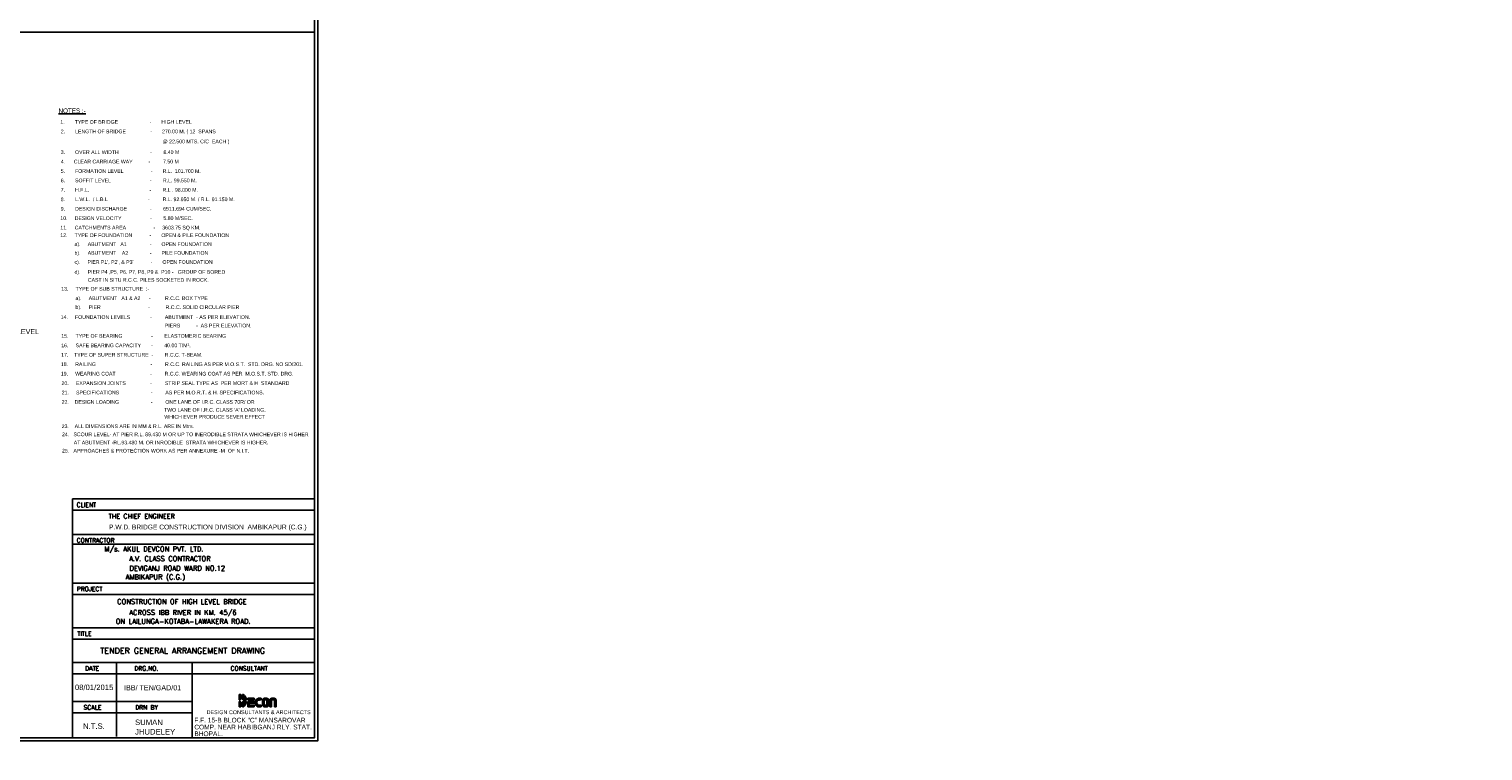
# Model space of a CAD drawing. Header units: inches. Extents: x 4599583 to 400123529, y 1639131 to 28133222513.
# Tile 21 of 86: x 4853412 to 5177670, y 28132835766 to 28132996845. Entities that reach past the tile are written whole.
import ezdxf

# ---------------------------------------------------------------- set-up
doc = ezdxf.new("R2010")
doc.units = ezdxf.units.IN
doc.header["$MEASUREMENT"] = 0
doc.linetypes.add('CENTER', pattern=[2, 1.25, -0.25, 0.25, -0.25])
for name, color, linetype in [('CENTER', 3, 'CENTER'), ('CHNGE', 31, 'Continuous'), ('text', 7, 'Continuous')]:
    doc.layers.add(name, color=color, linetype=linetype)
doc.styles.add('L', font='arial.ttf')
doc.styles.add('ROMANS', font='arial.ttf')
doc.styles.add('ROMANT', font='romant.shx')

# ---------------------------------------------------------------- blocks, each defined once
blk = doc.blocks.new('SANT DE')
h = blk.add_hatch(color=6)
h.paths.add_polyline_path([(31, 76, 0.414214), (41, 66), (71, 66, 0.223432), (40, 118), (31, 118)])
h.paths.add_polyline_path([(0, 66), (7, 66, 0.414214), (17, 76), (17, 118), (0, 118)])
h.paths.add_polyline_path([(0, 0), (17, 0), (17, 42, 0.414214), (7, 52), (0, 52)])
h.paths.add_polyline_path([(31, 0), (40, 0, 0.223432), (71, 52), (41, 52, 0.414214), (31, 42)])
h.paths.add_polyline_path([(143, 0), (143, 17), (96, 17), (96, 35), (143, 35), (143, 52), (82, 52), (82, 0)])
h.paths.add_polyline_path([(143, 66), (143, 83), (82, 83), (82, 66)])
for points in [[(195, 66), (212, 66), (212, 83), (190, 83, 0.936944), (190, 0), (212, 0), (212, 17), (191, 17, -1.002113)], [(354, 63, 0.414214), (334, 83), (314, 83, 0.414214), (294, 63), (294, 0), (311, 0), (311, 56, -0.414214), (321, 66), (327, 66, -0.414214), (337, 56), (337, 0), (354, 0)]]:
    blk.add_hatch(color=6).paths.add_polyline_path(points)
h = blk.add_hatch(color=6)
h.paths.add_polyline_path([(283, 63, 0.414214), (263, 83), (243, 83, 0.414214), (223, 63), (223, 20, 0.414214), (243, 0), (263, 0, 0.414214), (283, 20)])
h.paths.add_polyline_path([(256, 17), (250, 17, -0.414214), (240, 27), (240, 56, -0.414214), (250, 66), (256, 66, -0.414214), (266, 56), (266, 27, -0.414214)], flags=16)
at = {"color": 6}
for p, q in [((0, 118), (0, 66)), ((0, 66), (7, 66)), ((0, 52), (7, 52)), ((0, 52), (0, 0)), ((0, 0), (17, 0)), ((17, 118), (17, 76)), ((17, 42), (17, 0)), ((31, 118), (31, 76)), ((31, 42), (31, 0)), ((31, 0), (40, 0)), ((41, 66), (71, 66)), ((41, 52), (71, 52)), ((82, 66), (82, 83)), ((82, 83), (143, 83)), ((82, 66), (143, 66)), ((82, 52), (143, 52)), ((82, 0), (82, 52)), ((82, 0), (143, 0)), ((96, 17), (96, 35)), ((96, 35), (143, 35)), ((96, 17), (143, 17)), ((143, 83), (143, 66)), ((143, 52), (143, 35)), ((143, 17), (143, 0)), ((190, 83), (212, 83)), ((190, 0), (212, 0)), ((191, 66), (212, 66)), ((191, 17), (212, 17)), ((212, 83), (212, 66)), ((212, 17), (212, 0)), ((223, 63), (223, 20)), ((240, 56), (240, 27)), ((243, 83), (263, 83)), ((243, 0), (263, 0)), ((250, 66), (256, 66)), ((250, 17), (256, 17)), ((266, 56), (266, 27)), ((283, 63), (283, 20)), ((294, 0), (294, 63)), ((311, 56), (311, 0)), ((314, 83), (334, 83)), ((321, 66), (327, 66)), ((337, 56), (337, 0)), ((354, 0), (354, 63)), ((294, 0), (311, 0)), ((337, 0), (354, 0))]:
    blk.add_line(p, q, dxfattribs=at)
for p, q in [((0, 118), (17, 118)), ((31, 118), (40, 118))]:
    blk.add_line(p, q)
for centre, radius, start, end in [((7, 76), 10, 270, 0), ((7, 42), 10, 0, 90), ((41, 76), 10, 180, 270), ((41, 42), 10, 90, 180), ((0, 59), 70.8, 5.6713, 56.0507), ((0, 59), 70.8, 303.9493, 354.3287), ((193, 41), 41.5, 86.178, 266.3637), ((193, 41), 24.5, 86.178, 266.3637), ((243, 63), 20, 90, 180), ((243, 20), 20, 180, 270), ((250, 56), 10, 90, 180), ((250, 27), 10, 180, 270), ((256, 56), 10, 0, 90), ((256, 27), 10, 270, 0), ((263, 63), 20, 0, 90), ((263, 20), 20, 270, 0), ((314, 63), 20, 90, 180), ((321, 56), 10, 90, 180), ((327, 56), 10, 0, 90), ((334, 63), 20, 0, 90)]:
    blk.add_arc(centre, radius, start, end, dxfattribs=at)
blk = doc.blocks.new('A$C0E851665')
blk.add_blockref('SANT DE', (2903, -1442))
blk = doc.blocks.new('A$C36D47BD4')
blk.add_blockref('A$C0E851665', (-3244, 1277))

msp = doc.modelspace()

# ---------------------------------------------------------------- linework, layer by layer
msp.add_line((4600293.869, 28132996165.574), (4917052.869, 28132996165.574))
at = {"layer": 'CENTER', "color": 0, "linetype": 'Continuous'}
msp.add_lwpolyline([(4599583.245, 28133045717.461), (4917789.681, 28133045717.461), (4917789.681, 28132837989.552), (4599583.245, 28132837989.552)], close=True, dxfattribs=at)
at = {"layer": 'CHNGE', "color": 50}
msp.add_lwpolyline([(4600293.869, 28133045006.838), (4917079.057, 28133045006.838), (4917079.057, 28132838700.176), (4600293.869, 28132838700.176)], close=True, dxfattribs=at)
at = {"layer": 'text'}
for p, q in [((4863069.307, 28132892007.333), (4863069.307, 28132838700.176)), ((4863069.307, 28132892007.333), (4917079.057, 28132892007.333)), ((4917079.057, 28132892007.333), (4917079.057, 28132838700.176)), ((4863069.307, 28132889457.857), (4917079.057, 28132889457.857)), ((4863069.307, 28132884082.02), (4917079.057, 28132884082.02)), ((4863069.307, 28132881896.755), (4917079.057, 28132881896.755)), ((4863069.307, 28132873238.945), (4917079.057, 28132873238.945)), ((4863069.307, 28132870689.469), (4917079.057, 28132870689.469)), ((4863069.307, 28132863266.007), (4917079.057, 28132863266.007)), ((4863069.307, 28132860716.531), (4917079.057, 28132860716.531)), ((4863069.307, 28132855504.967), (4917079.057, 28132855504.967)), ((4863069.307, 28132855504.967), (4917079.057, 28132855504.967)), ((4872922.634, 28132855620.196), (4872922.634, 28132838953.676)), ((4889801.29, 28132855504.967), (4889801.29, 28132838700.176)), ((4863069.307, 28132852955.491), (4917079.057, 28132852955.491)), ((4863069.307, 28132846817.379), (4889801.29, 28132846817.379)), ((4863069.307, 28132844267.903), (4889801.29, 28132844267.903)), ((4863069.307, 28132838700.176), (4917079.057, 28132838700.176))]:
    msp.add_line(p, q, dxfattribs=at)

# ---------------------------------------------------------------- block references
at = {"layer": 'text', "xscale": 23.30955342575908, "yscale": 23.30955505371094, "zscale": 23.30955342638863}
msp.add_blockref('A$C36D47BD4', (4908216.864, 28132849450.666), dxfattribs=at)

# ---------------------------------------------------------------- texts
at = {"color": 6, "style": 'L'}
for s, height, p in [('1.       TYPE OF BRIDGE                      -       HIGH LEVEL', 824.67757, (4860393.342, 28132975701.486)), ('2.       LENGTH OF BRIDGE                 -       270.00 M. ( 12  SPANS ', 824.67757, (4860485.036, 28132973596.879)), ('3.       OVER ALL WIDTH                      -        8.40 M', 824.67757, (4860470.41, 28132968965.793)), ('@ 22.500 MTS. C/C  EACH ) ', 824.67757, (4883163.196, 28132971352.879)), ('4.      CLEAR CARRIAGE WAY           -         7.50 M', 824.67757, (4860504.162, 28132966861.186)), ('5.       FORMATION LEVEL                   -       R.L.  101.700 M.', 824.67757, (4860470.972, 28132964756.58)), ('6.       SOFFIT LEVEL                           -        R.L. 99.550 M.', 824.67757, (4860475.472, 28132962651.973)), ('7.       H.F.L.                                          -        R.L . 98.000 M.', 824.67757, (4860464.222, 28132960547.367)), ('9.       DESIGN DISCHARGE                -        6511.694 CUM/SEC.', 824.67757, (4860470.972, 28132956338.153)), ('8.       L.W.L.  / L.B.L                            -         R.L. 92.950 M. / R.L. 91.150 M.', 824.67757, (4860472.097, 28132958442.76)), ('10.     DESIGN VELOCITY                    -        5.80 M/SEC.', 824.67757, (4860393.342, 28132954233.547)), ('12.     TYPE OF FOUNDATION            -       OPEN & PILE FOUNDATION', 824.67757, (4860380.317, 28132950430.53)), ('11.     CATCHMENTS AREA                   -     3603.75 SQ KM.', 824.67757, (4860393.342, 28132952128.94)), ('a).     ABUTMENT   A1                -       OPEN FOUNDATION', 824.67757, (4863546.609, 28132948443.799)), ('b).     ABUTMENT    A2               -       PILE FOUNDATION', 824.67757, (4863546.609, 28132946480.299)), ("c).     PIER P1', P2', & P3'            -       OPEN FOUNDATION", 824.67757, (4863546.609, 28132944454.233)), ('d).     PIER P4 ,P5, P6, P7, P8, P9 &  P10 -   GROUP OF BORED ', 824.67757, (4863546.609, 28132942240.448)), ('CAST IN SITU R.C.C. PILES SOCKETED IN ROCK.', 824.67757, (4866523.869, 28132940458.648)), ('13.     TYPE OF SUB STRUCTURE  :-', 824.67757, (4860594.91, 28132938480.906)), ('a).     ABUTMENT   A1 & A2      -          R.C.C. BOX TYPE ', 824.67757, (4863761.202, 28132936376.299)), ('b).     PIER                                 -           R.C.C. SOLID CIRCULAR PIER', 824.67757, (4863761.202, 28132934369.733)), ('14.     FOUNDATION LEVELS              -         ABUTMENT  - AS PER ELEVATION.', 824.67757, (4860462.413, 28132932167.086)), ('PIERS           -  AS PER ELEVATION.', 824.67757, (4883677.765, 28132930269.789)), ('15.     TYPE OF BEARING                    -        ELASTOMERIC BEARING', 824.67757, (4860594.91, 28132927957.873)), ('17.    TYPE OF SUPER STRUCTURE  -        R.C.C. T-BEAM.', 824.67757, (4860564.284, 28132923748.66)), ('16.     SAFE BEARING CAPACITY       -        40.00 T/M².', 824.67757, (4860594.91, 28132925853.267)), ('18.     RAILING                                      -         R.C.C. RAILING AS PER M.O.S.T.  STD. DRG. NO SD/201. ', 824.677566, (4860499.878, 28132921644.053)), ('19.     WEARING COAT                        -         R.C.C. WEARING COAT AS PER  M.O.S.T. STD. DRG.', 824.67757, (4860488.348, 28132919539.447)), ('20.     EXPANSION JOINTS                 -         STRIP SEAL TYPE AS  PER MORT & H  STANDARD ', 824.67757, (4860649.483, 28132917434.84)), ('21.     SPECIFICATIONS                      -         AS PER M.O.R.T. & H. SPECIFICATIONS.', 824.67757, (4860695.559, 28132915330.234)), ('22.    DESIGN LOADING                      -         ONE LANE OF I.R.C. CLASS 70R/ OR ', 824.67757, (4860695.559, 28132913225.627)), ("TWO LANE OF I.R.C. CLASS 'A' LOADING.", 824.67757, (4883524.956, 28132911460.416)), ('23.    ALL DIMENSIONS ARE IN MM & R.L. ARE IN Mtrs.', 824.67757, (4860695.559, 28132907802.713)), (' WHICH EVER PRODUCE SEVER EFFECT', 824.67757, (4883260.271, 28132909912.921)), ('24.   SCOUR LEVEL- AT PIER R.L. 89.430 M OR UP TO INERODIBLE STRATA WHICHEVER IS HIGHER ', 824.67757, (4860748.074, 28132905992.127)), ('AT ABUTMENT -RL.93.480 M. OR INRODIBLE  STRATA WHICHEVER IS HIGHER.', 824.67757, (4863381.731, 28132904166.833)), ('25.   APPROACHES & PROTECTION WORK AS PER ANNEXURE -M  OF N.I.T. ', 824.67757, (4860748.074, 28132902351.386))]:
    msp.add_text(s, height=height, dxfattribs=at).set_placement(p)
at = {"color": 6, "linetype": 'ByBlock', "style": 'L'}
for s, height, p in [('08/01/2015', 1226.7694, (4863629.087, 28132849342.827)), ('IBB/ TEN/GAD/01', 1139.143, (4874601.472, 28132849287.823)), ('N.T.S.', 1226.7694, (4865444.509, 28132840696.426)), ('JHUDELEY', 1226.7694, (4877051.721, 28132839429.076)), ('SUMAN', 1226.7694, (4877051.721, 28132841541.826))]:
    msp.add_text(s, height=height, dxfattribs=at).set_placement(p)
at = {"layer": 'text', "color": 6, "style": 'ROMANS'}
msp.add_text('FOUNDATION LEVEL', height=1133.322, dxfattribs=at).set_placement((4839805.495, 28132928772.697))
at = {"layer": 'text', "color": 6, "linetype": 'ByBlock'}
for s, height, style, p in [('CLIENT', 985.7968, 'ROMANT', (4864018.766, 28132890192.395)), ('THE CHIEF ENGINEER', 1050, 'ROMANT', (4871148.654, 28132887623.24)), ('P.W.D. BRIDGE CONSTRUCTION DIVISION  AMBIKAPUR (C.G.) ', 1061.53369, 'ROMANS', (4871242.46, 28132885199.136)), ('CONTRACTOR', 985.7968, 'ROMANT', (4864018.764, 28132882267.082)), (' M/s. AKUL DEVCON PVT. LTD.', 1104.09245, 'ROMANT', (4869441.212, 28132880275.247)), ('A.V. CLASS CONTRACTOR', 1104.09245, 'ROMANT', (4875731.462, 28132878129.983)), ('DEVIGANJ ROAD WARD NO.12', 1104.09245, 'ROMANT', (4875794.349, 28132875986.736)), ('   AMBIKAPUR (C.G.)', 1104.09245, 'ROMANT', (4872484.349, 28132874039.736)), ('PROJECT', 985.7968, 'ROMANT', (4864024.52, 28132871424.007)), ('CONSTRUCTION OF HIGH LEVEL BRIDGE ', 1104.09245, 'ROMANT', (4873050.105, 28132868540.223)), ('ACROSS IBB RIVER IN KM. 45/6   ', 1104.09245, 'ROMANT', (4875750.605, 28132866109.023)), ('ON LAILUNGA-KOTABA-LAWAKERA ROAD.', 1104.09245, 'ROMANT', (4872755.556, 28132864124.689)), ('TITLE', 985.7968, 'ROMANT', (4864157.415, 28132861451.069)), ('TENDER GENERAL ARRANGEMENT DRAWING', 1301.25182, 'ROMANT', (4869289.597, 28132857476.186)), ('DATE', 985.7968, 'ROMANT', (4865918.778, 28132853690.029)), ('DRG.NO.', 985.7968, 'ROMANT', (4876874.192, 28132853690.029)), ('CONSULTANT', 985.7968, 'ROMANT', (4898333.113, 28132853690.029)), ('SCALE', 985.7968, 'ROMANT', (4865552.087, 28132845002.441)), ('DRN BY', 985.7968, 'ROMANT', (4877092.956, 28132845002.441)), ('DESIGN CONSULTANTS & ARCHITECTS', 867.50121, 'ROMANS', (4892997.72, 28132843974.616)), ('COMP. NEAR HABIBGANJ RLY. STAT.', 1048.9299, 'ROMANS', (4890262.489, 28132840569.777)), ('F.F. 15-B BLOCK "C" MANSAROVAR', 1048.9299, 'ROMANS', (4890262.489, 28132842121.015)), ('BHOPAL.', 1048.9299, 'ROMANS', (4890273.779, 28132839070.8))]:
    msp.add_text(s, height=height, dxfattribs=dict(at, style=style)).set_placement(p)
at = {"layer": 'text', "color": 2, "linetype": 'ByBlock', "insert": (4859977.858, 28132979127.835), "char_height": 1014.56059, "width": 136099.05338, "attachment_point": 1, "style": 'ROMANS'}
msp.add_mtext('{\\fBankGothic Lt BT|b0|i0|c0|p34;\\LNOTES :-}', dxfattribs=at)
at = {"layer": 'text', "color": 6, "insert": (4785173.275, 28132842793.762), "char_height": 1133.322, "width": 19031.84716, "attachment_point": 1, "style": 'ROMANS'}
msp.add_mtext('\\pi31.22302;{\\LCH.- 20.00M AT THE \\P\\pi1120.48146;LOCATION OF A2}', dxfattribs=at)
at = {"layer": 'text', "color": 6, "char_height": 900, "attachment_point": 1, "style": 'ROMANS'}
for s, insert in [('\\pi1993.39856;{\\LCH.- 80.00M}', (4800372.341, 28132842793.762)), ('\\pi1643.77373;{\\LCH.- 110.00M}', (4812682.096, 28132842623.262)), ('\\pi1643.77373;{\\LCH.- 140.00M }', (4826731.885, 28132842793.762)), ('\\pi1643.77373;{\\LCH.- 170.00M}', (4838566.817, 28132842850.595))]:
    msp.add_mtext_dynamic_manual_height_columns(s, width=10955.96493, gutter_width=3000, heights=[0], dxfattribs=dict(at, insert=insert))

doc.saveas('drawing.dxf')
